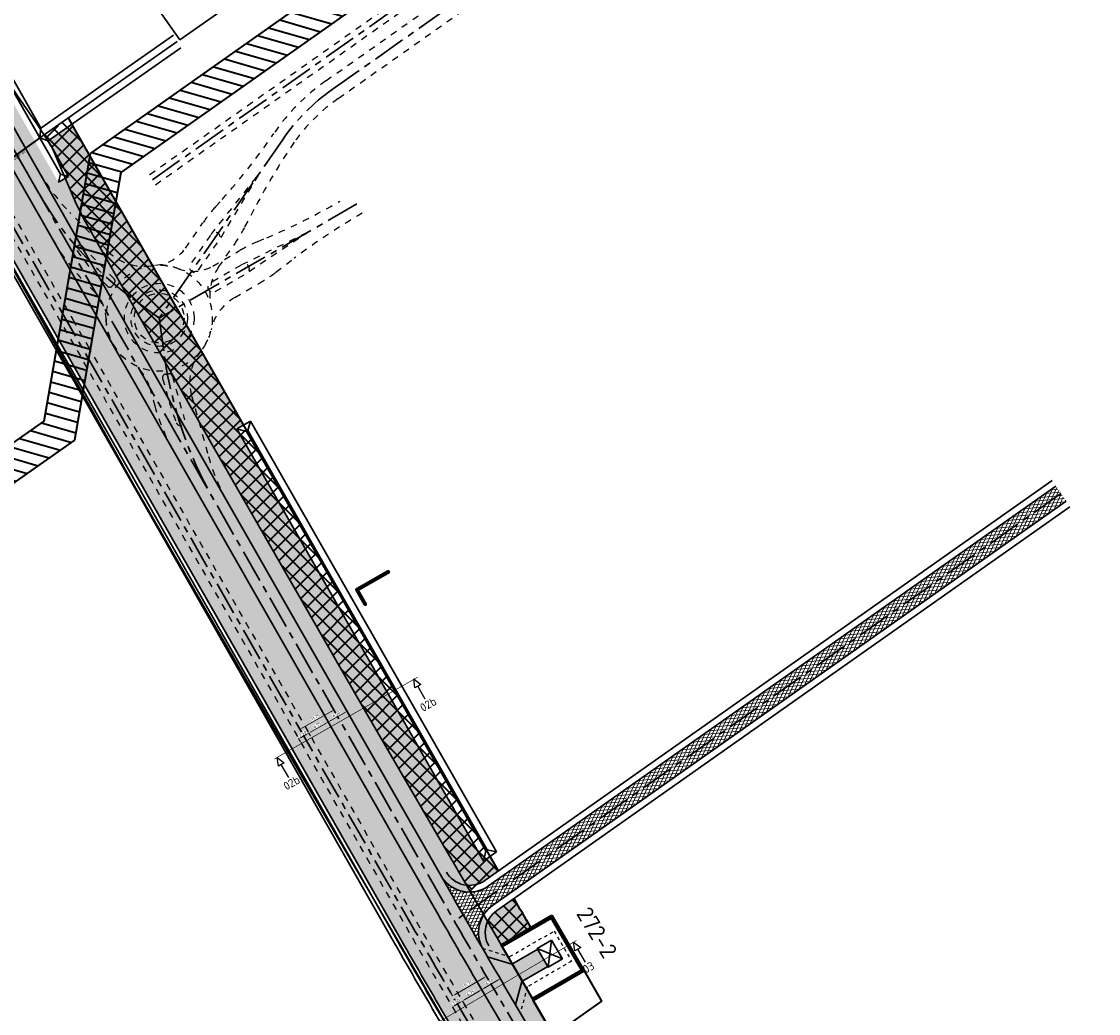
# Model space of a CAD drawing. Header units: metres. Extents: x 149090 to 161988, y 479090 to 487021.
# Tile 28 of 72: x 149491 to 149816, y 486057 to 486356. Entities that reach past the tile are written whole.
import ezdxf
from ezdxf.enums import TextEntityAlignment as Align

# ---------------------------------------------------------------- set-up
doc = ezdxf.new("R2010")
doc.units = ezdxf.units.M
doc.linetypes.add('AM-AS', pattern=[16, 10, -2, 2, -2])
doc.linetypes.add('XX-HIDDEN', pattern=[4, 2, -2])
doc.layers.get('0').update_dxf_attribs({"lineweight": 25})
doc.layers.get('Defpoints').update_dxf_attribs({"color": 211, "lineweight": 25})
for name, color, linetype, lineweight, true_color in [('B-WE-KG-GRENS_PERCEEL-GV', 1, 'Continuous', 30, 0xff0000), ('IRP-V-verharding-rijbaan', 7, 'Continuous', 0, 0xffb061), ('N-WE-GR-STADSLANDBOUW-A', 7, 'Continuous', 35, 0xffff9e), ('N-WE-KG-GRENS_POLDERWEG-G', 7, 'KG-PERCEEL', 35, 0x0000e6), ('N-WE-KL-STROOK-PRIMAIRE TRACE-G', 1, 'Continuous', 35, 0xff0000), ('N-WE-KW-KUNSTWERK_DUIKER-S', 5, 'Continuous', 35, 0x0000ff), ('N-WE-RI-VWA_RIOOLPUT-S', 20, 'Continuous', 25, 0xff3f00)]:
    doc.layers.add(name, color=color, linetype=linetype, lineweight=lineweight, true_color=true_color)
doc.layers.add('L2-NIEUWE_HOOFD_INFRA_POLDERWEGEN_2023', color=7, linetype='Continuous', lineweight=0, true_color=0xff7f7f, transparency=0.5)
for name, color, linetype, lineweight in [('N-WE-AM-AS_FIETSPAD-G', 3, 'AM-AS', 30), ('N-WE-AM-AS_WEG-G', 10, 'AM-AS', 30), ('N-WE-GR-HAAG_03-G', 90, 'GR-HAAG3', 35), ('N-WE-KG-GRENS_PERCEEL-G', 150, 'KG-PERCEEL', 35), ('N-WE-VH-KANTVERHARDING-G', 7, 'Continuous', 30), ('N-WE-VH-MATERIAALGRENS-G', 7, 'XX-HIDDEN', 25), ('N-WE-VH-VERHARDING_ASFALT-A', 252, 'Continuous', 18), ('N-WE-VH-VERHARDING_TEGEL-A', 252, 'Continuous', 18), ('X-XX-AL-M', 7, 'Continuous', 18), ('X-XX-AL-VERWIJZING-S', 7, 'Continuous', 25)]:
    doc.layers.add(name, color=color, linetype=linetype, lineweight=lineweight)
doc.styles.add('NLCS-ISO', font='NLCS-ISO.ttf')
doc.styles.add('NLCS-ISO-M1000-T50', font='NLCS-ISO.ttf')
doc.styles.add('NLCS-ISO-M2000-T25', font='NLCS-ISO.ttf')
doc.styles.add('NLCS-ISO-M500-T18', font='NLCS-ISO.ttf')
doc.styles.get("Standard").update_dxf_attribs({"font": 'NLCS-ISO.ttf'})
doc.linetypes.add('GR-HAAG3', pattern='A,6,[178,NLCS.shx,S=0.1815,R=0,X=0,Y=0],-2', length=8)
doc.linetypes.add('KG-PERCEEL', pattern='A,5.5,-2,["P",Standard,S=1.8,R=0,X=-0.5,Y=-0.9],-2,5.5,-2,[5,NLCS.shx,S=0.75,R=0,X=0,Y=0],-2', length=19)
doc.dimstyles.new('NLCS-M500-T18-PIJL-X_L2_H1', dxfattribs={"dimscale": 0.5, "dimtxt": 1.8, "dimasz": 1.8, "dimexe": 2, "dimexo": 2, "dimgap": 0.7, "dimtad": 1, "dimzin": 0, "dimdsep": 46, "dimtxsty": 'NLCS-ISO-M500-T18', "dimcen": 0, "dimdle": 2, "dimclrd": 256, "dimclre": 256, "dimclrt": 256, "dimadec": 1, "dimazin": 0, "dimtfac": 1, "dimtofl": 0, "dimtmove": 1, "dimatfit": 0, "dimfxl": 2, "dimfxlon": 1, "dimtfill": 1, "dimtfillclr": 254, "dimtolj": 1, "dimtzin": 0, "dimlwd": 18, "dimlwe": 18, "dimarcsym": 0})

# ---------------------------------------------------------------- blocks, each defined once
blk = doc.blocks.new('*U396')
at = {"layer": 'N-WE-KW-KUNSTWERK_DUIKER-S', "color": 0}
for points in [[(-0.85, 0.78), (0, 0), (-0.85, -0.77)], [(0, 0), (69.75, 0)], [(70.6, 0.78), (69.75, 0), (70.6, -0.77)]]:
    blk.add_lwpolyline(points, dxfattribs=at)
at = {"color": 0, "style": 'NLCS-ISO-M2000-T25'}
blk.add_attdef('DUIKERNR', text='', height=7, dxfattribs=at).set_placement((0.85, 0), align=Align.BOTTOM_CENTER)
blk = doc.blocks.new('SAL-VERWIJZING_DOORSNEDE_BOVEN-SO')
for p, q in [((-2, 9), (0, 14)), ((0, 14), (2, 9)), ((2, 9), (-2, 9)), ((0, 0), (0, 9))]:
    blk.add_line(p, q)
at = {"lineweight": 50, "style": 'NLCS-ISO'}
blk.add_attdef('...', text='', height=5, dxfattribs=at).set_placement((-0.05, -1.19), align=Align.TOP_CENTER)
blk = doc.blocks.new('*D286')
at = {"layer": 'Defpoints', "color": 0, "transparency": 16777216}
for p in [(149589.99, 486146.75), (149584.35, 486143.53)]:
    blk.add_point(p, dxfattribs=at)
at = {"layer": 'X-XX-AL-M', "linetype": 'Continuous', "lineweight": 18, "transparency": 16777216}
for p, q in [((149588.4, 486147.73), (149584.32, 486145.4)), ((149589.5, 486147.62), (149588.69, 486149.04)), ((149583.85, 486144.4), (149583.04, 486145.82))]:
    blk.add_line(p, q, dxfattribs=at)
at = {"layer": 'X-XX-AL-M', "transparency": 16777216}
for points in [[(149588.33, 486147.86), (149588.48, 486147.6), (149589.18, 486148.17)], [(149584.24, 486145.53), (149584.39, 486145.27), (149583.54, 486144.95)]]:
    blk.add_solid(points, dxfattribs=at)
at = {"layer": 'X-XX-AL-M', "transparency": 16777216, "insert": (149585.96, 486147.26), "char_height": 0.9, "attachment_point": 5, "rotation": 29.714, "style": 'NLCS-ISO-M500-T18', "bg_fill": 3, "box_fill_scale": 1.1, "bg_fill_color": 256, "bg_fill_true_color": 13158600, "bg_fill_transparency": 0}
blk.add_mtext('\\A1;6.50', dxfattribs=at)
at = {"layer": 'Defpoints', "color": 0, "transparency": 16777216}
blk.add_point((149583.54, 486144.95), dxfattribs=at)
blk = doc.blocks.new('*D287')
at = {"layer": 'Defpoints', "color": 0, "transparency": 16777216}
for p in [(149587.17, 486145.14), (149575.01, 486142.74), (149576.96, 486139.32)]:
    blk.add_point(p, dxfattribs=at)
at = {"layer": 'X-XX-AL-M', "linetype": 'Continuous', "lineweight": 18, "transparency": 16777216}
for p, q in [((149584.43, 486148.12), (149575.79, 486143.19)), ((149585.71, 486147.7), (149584.72, 486149.44)), ((149575.5, 486141.88), (149574.51, 486143.61))]:
    blk.add_line(p, q, dxfattribs=at)
at = {"layer": 'X-XX-AL-M', "transparency": 16777216}
for points in [[(149584.36, 486148.25), (149584.51, 486147.99), (149585.21, 486148.57)], [(149575.72, 486143.32), (149575.87, 486143.06), (149575.01, 486142.74)]]:
    blk.add_solid(points, dxfattribs=at)
at = {"layer": 'X-XX-AL-M', "transparency": 16777216, "insert": (149579.72, 486146.35), "char_height": 0.9, "attachment_point": 5, "rotation": 29.7125, "style": 'NLCS-ISO-M500-T18', "bg_fill": 3, "box_fill_scale": 1.1, "bg_fill_color": 256, "bg_fill_true_color": 13158600, "bg_fill_transparency": 0}
blk.add_mtext('\\A1;11.75', dxfattribs=at)
blk = doc.blocks.new('*D288')
at = {"layer": 'Defpoints', "color": 0, "transparency": 16777216}
for p in [(149577.12, 486142.58), (149584.35, 486143.53)]:
    blk.add_point(p, dxfattribs=at)
at = {"layer": 'X-XX-AL-M', "linetype": 'Continuous', "lineweight": 18, "transparency": 16777216}
for p, q in [((149582.76, 486144.5), (149578.46, 486142.05)), ((149583.85, 486144.4), (149583.04, 486145.82)), ((149577.61, 486141.71), (149578.17, 486140.74))]:
    blk.add_line(p, q, dxfattribs=at)
at = {"layer": 'X-XX-AL-M', "transparency": 16777216}
for points in [[(149582.68, 486144.63), (149582.83, 486144.37), (149583.54, 486144.95)], [(149578.38, 486142.18), (149578.53, 486141.92), (149577.67, 486141.6)]]:
    blk.add_solid(points, dxfattribs=at)
at = {"layer": 'X-XX-AL-M', "transparency": 16777216, "insert": (149580.21, 486143.97), "char_height": 0.9, "attachment_point": 5, "rotation": 29.714, "style": 'NLCS-ISO-M500-T18', "bg_fill": 3, "box_fill_scale": 1.1, "bg_fill_color": 256, "bg_fill_true_color": 13158600, "bg_fill_transparency": 0}
blk.add_mtext('\\A1;6.75', dxfattribs=at)
at = {"layer": 'Defpoints', "color": 0, "transparency": 16777216}
blk.add_point((149577.67, 486141.6), dxfattribs=at)
blk = doc.blocks.new('*D289')
at = {"layer": 'X-XX-AL-M', "linetype": 'Continuous', "lineweight": 18, "transparency": 16777216}
for p, q in [((149576.89, 486141.16), (149575.42, 486140.32)), ((149577.61, 486141.71), (149578.17, 486140.74)), ((149574.57, 486139.98), (149575.13, 486139))]:
    blk.add_line(p, q, dxfattribs=at)
at = {"layer": 'X-XX-AL-M', "transparency": 16777216}
for points in [[(149576.82, 486141.29), (149576.97, 486141.03), (149577.67, 486141.6)], [(149575.34, 486140.45), (149575.49, 486140.19), (149574.63, 486139.87)]]:
    blk.add_solid(points, dxfattribs=at)
at = {"layer": 'X-XX-AL-M', "transparency": 16777216, "insert": (149575.76, 486141.43), "char_height": 0.9, "attachment_point": 5, "rotation": 29.714, "style": 'NLCS-ISO-M500-T18', "bg_fill": 3, "box_fill_scale": 1.1, "bg_fill_color": 256, "bg_fill_true_color": 13158600, "bg_fill_transparency": 0}
blk.add_mtext('\\A1;3.50', dxfattribs=at)
at = {"layer": 'Defpoints', "color": 0, "transparency": 16777216}
for p in [(149577.12, 486142.58), (149574.08, 486140.85), (149574.63, 486139.87)]:
    blk.add_point(p, dxfattribs=at)
blk = doc.blocks.new('*D290')
at = {"layer": 'Defpoints', "color": 0, "transparency": 16777216}
for p in [(149636.27, 486066.03), (149630.67, 486062.73)]:
    blk.add_point(p, dxfattribs=at)
at = {"layer": 'X-XX-AL-M', "linetype": 'Continuous', "lineweight": 18, "transparency": 16777216}
for p, q in [((149634.59, 486067.11), (149630.54, 486064.72)), ((149635.76, 486066.89), (149634.86, 486068.42)), ((149630.16, 486063.59), (149629.26, 486065.13))]:
    blk.add_line(p, q, dxfattribs=at)
at = {"layer": 'X-XX-AL-M', "transparency": 16777216}
for points in [[(149634.51, 486067.23), (149634.67, 486066.98), (149635.37, 486067.56)], [(149630.46, 486064.85), (149630.62, 486064.59), (149629.76, 486064.26)]]:
    blk.add_solid(points, dxfattribs=at)
at = {"layer": 'X-XX-AL-M', "transparency": 16777216, "insert": (149632.16, 486066.6), "char_height": 0.9, "attachment_point": 5, "rotation": 30.4832, "style": 'NLCS-ISO-M500-T18', "bg_fill": 3, "box_fill_scale": 1.1, "bg_fill_color": 256, "bg_fill_true_color": 13158600, "bg_fill_transparency": 0}
blk.add_mtext('\\A1;6.50', dxfattribs=at)
at = {"layer": 'Defpoints', "color": 0, "transparency": 16777216}
blk.add_point((149629.76, 486064.26), dxfattribs=at)
blk = doc.blocks.new('*D291')
at = {"layer": 'Defpoints', "color": 0, "transparency": 16777216}
blk.add_point((149630.67, 486062.73), dxfattribs=at)
at = {"layer": 'X-XX-AL-M', "linetype": 'Continuous', "lineweight": 18, "transparency": 16777216}
for p, q in [((149628.99, 486063.81), (149624.72, 486061.3)), ((149630.16, 486063.59), (149629.26, 486065.13)), ((149623.95, 486060.84), (149624.45, 486059.98))]:
    blk.add_line(p, q, dxfattribs=at)
at = {"layer": 'X-XX-AL-M', "transparency": 16777216}
for points in [[(149628.91, 486063.94), (149629.06, 486063.68), (149629.76, 486064.26)], [(149624.65, 486061.43), (149624.8, 486061.17), (149623.95, 486060.84)]]:
    blk.add_solid(points, dxfattribs=at)
at = {"layer": 'X-XX-AL-M', "transparency": 16777216, "insert": (149626.45, 486063.24), "char_height": 0.9, "attachment_point": 5, "rotation": 30.4832, "style": 'NLCS-ISO-M500-T18', "bg_fill": 3, "box_fill_scale": 1.1, "bg_fill_color": 256, "bg_fill_true_color": 13158600, "bg_fill_transparency": 0}
blk.add_mtext('\\A1;6.75', dxfattribs=at)
at = {"layer": 'Defpoints', "color": 0, "transparency": 16777216}
for p in [(149623.94, 486060.85), (149623.95, 486060.84)]:
    blk.add_point(p, dxfattribs=at)
blk = doc.blocks.new('*D292')
at = {"layer": 'X-XX-AL-M', "linetype": 'Continuous', "lineweight": 18, "transparency": 16777216}
for p, q in [((149623.17, 486060.38), (149621.71, 486059.52)), ((149623.95, 486060.84), (149624.45, 486059.98)), ((149620.93, 486059.06), (149621.44, 486058.2))]:
    blk.add_line(p, q, dxfattribs=at)
at = {"layer": 'X-XX-AL-M', "transparency": 16777216}
for points in [[(149623.1, 486060.51), (149623.25, 486060.25), (149623.95, 486060.84)], [(149621.63, 486059.65), (149621.78, 486059.39), (149620.93, 486059.06)]]:
    blk.add_solid(points, dxfattribs=at)
at = {"layer": 'X-XX-AL-M', "transparency": 16777216, "insert": (149622.03, 486060.64), "char_height": 0.9, "attachment_point": 5, "rotation": 30.4832, "style": 'NLCS-ISO-M500-T18', "bg_fill": 3, "box_fill_scale": 1.1, "bg_fill_color": 256, "bg_fill_true_color": 13158600, "bg_fill_transparency": 0}
blk.add_mtext('\\A1;3.50', dxfattribs=at)
at = {"layer": 'Defpoints', "color": 0, "transparency": 16777216}
for p in [(149623.94, 486060.85), (149620.93, 486059.07), (149620.93, 486059.06)]:
    blk.add_point(p, dxfattribs=at)
blk = doc.blocks.new('*D309')
at = {"layer": 'Defpoints', "color": 0, "transparency": 16777216}
for p in [(149631.14, 486068.33), (149631.3, 486068.05), (149621.18, 486062.1)]:
    blk.add_point(p, dxfattribs=at)
at = {"layer": 'X-XX-AL-M', "linetype": 'Continuous', "lineweight": 18, "transparency": 16777216}
for p, q in [((149621.8, 486062.83), (149630.37, 486067.87)), ((149631.14, 486068.33), (149630.63, 486069.19)), ((149621.02, 486062.37), (149620.51, 486063.23))]:
    blk.add_line(p, q, dxfattribs=at)
at = {"layer": 'X-XX-AL-M', "transparency": 16777216}
for points in [[(149630.29, 486068), (149630.44, 486067.74), (149631.14, 486068.33)], [(149621.72, 486062.96), (149621.87, 486062.7), (149621.02, 486062.37)]]:
    blk.add_solid(points, dxfattribs=at)
at = {"layer": 'X-XX-AL-M', "transparency": 16777216, "insert": (149625.68, 486066.04), "char_height": 0.9, "attachment_point": 5, "rotation": 30.484, "style": 'NLCS-ISO-M500-T18', "bg_fill": 3, "box_fill_scale": 1.1, "bg_fill_color": 256, "bg_fill_true_color": 13158600, "bg_fill_transparency": 0}
blk.add_mtext('\\A1;11.75', dxfattribs=at)

msp = doc.modelspace()

# ---------------------------------------------------------------- hatches: boundary and pattern name
at = {"layer": 'IRP-V-verharding-rijbaan', "transparency": 33554610}
h = msp.add_hatch(color=256, dxfattribs=at)
h.dxf.hatch_style = 1
h.paths.add_polyline_path([(149649.659, 486071.276), (149646.652, 486076.468), (149638.999, 486072.036), (149642.015, 486066.849)])
h = msp.add_hatch(color=256, dxfattribs=at)
h.dxf.hatch_style = 1
h.paths.add_polyline_path([(149641.871, 486066.765), (149642.001, 486066.841), (149638.986, 486072.028), (149638.864, 486071.958), (149631.498, 486074.176, 0.0013114), (149636.792, 486065.138), (149640.001, 486059.693)])
at = {"layer": 'N-WE-GR-STADSLANDBOUW-A', "transparency": 33554559}
h = msp.add_hatch(color=256, dxfattribs=at)
h.dxf.hatch_style = 1
edge = h.paths.add_edge_path()
edge.add_arc((149467.055, 486370.246), 4, 209.71246, 292.5317)
edge.add_line((149468.588, 486366.551), (149447.891, 486402.817))
edge.add_arc((151179.076, 487390.767), 1993.25, 208.926029, 209.712459, ccw=False)
edge.add_line((149434.495, 486426.672), (149419.725, 486453.398))
edge.add_line((149419.725, 486453.398), (149421.257, 486454.244))
edge.add_line((149421.257, 486454.244), (149419.458, 486457.5))
edge.add_arc((149422.993, 486452.652), 6, 126.10679, 208.92603)
edge.add_line((149417.742, 486449.75), (149431.431, 486424.979))
edge.add_arc((151179.076, 487390.767), 1996.75, 208.926029, 209.712459)
edge.add_line((149444.852, 486401.083), (149463.581, 486368.263))
edge = h.paths.add_edge_path()
edge.add_arc((149473.498, 486358.955), 4, 126.89321, 209.71246)
edge.add_line((149470.024, 486356.972), (149574.076, 486174.643))
edge.add_line((149574.076, 486174.643), (149618.244, 486097.252))
edge.add_line((149618.244, 486097.252), (149618.369, 486097.324))
edge.add_arc((149626.081, 486103.69), 10, 219.54346, 271.91656)
edge.add_line((149626.415, 486093.696), (149593.79, 486149.815))
edge.add_line((149593.79, 486149.815), (149548.495, 486228.725))
edge.add_line((149548.495, 486228.725), (149510.08, 486296.2))
edge.add_line((149510.08, 486296.2), (149504.278, 486308.836))
edge.add_line((149504.278, 486308.836), (149502.201, 486307.651))
edge.add_line((149502.201, 486307.651), (149471.097, 486362.154))
h = msp.add_hatch(color=256, dxfattribs=at)
h.dxf.hatch_style = 1
edge = h.paths.add_edge_path()
edge.add_line((149625.377, 486058.411), (149657.005, 486004.744))
edge.add_line((149657.005, 486004.744), (149657.634, 486005.112))
edge.add_arc((149654.606, 486010.292), 6, 300.30785, 390.51278)
edge.add_line((149659.775, 486013.338), (149631.192, 486061.838))
edge.add_arc((151357.024, 487078.949), 2003.25, 209.712459, 210.512781, ccw=False)
edge.add_line((149617.154, 486086.043), (149614.01, 486091.551))
edge.add_line((149614.01, 486091.551), (149568.439, 486171.392))
edge.add_line((149568.439, 486171.392), (149565.716, 486176.157))
edge.add_line((149565.716, 486176.157), (149565.216, 486177.054))
edge.add_line((149565.216, 486177.054), (149488.489, 486311.503))
edge.add_line((149488.489, 486311.503), (149465.214, 486352.287))
edge.add_arc((149460.003, 486349.313), 6, 29.71246, 119.30344)
edge.add_line((149457.067, 486354.545), (149456.375, 486354.157))
edge.add_line((149456.375, 486354.157), (149481.474, 486310.177))
edge.add_line((149481.474, 486310.177), (149511.016, 486258.41))
edge.add_line((149511.016, 486258.41), (149611.291, 486082.698))
edge.add_line((149611.291, 486082.698), (149625.377, 486058.411))
h = msp.add_hatch(color=256, dxfattribs=at)
h.dxf.hatch_style = 1
edge = h.paths.add_edge_path()
edge.add_arc((149452.57, 486349.728), 2, 29.71246, 119.30344)
edge.add_line((149451.591, 486351.472), (149449.626, 486350.369))
edge.add_line((149449.626, 486350.369), (149449.535, 486350.305))
edge.add_line((149449.535, 486350.305), (149451.12, 486347.529))
edge.add_line((149451.12, 486347.529), (149452.075, 486348.074))
edge.add_line((149452.075, 486348.074), (149533.188, 486205.94))
edge.add_line((149533.188, 486205.94), (149536.011, 486207.55))
edge.add_line((149536.011, 486207.55), (149454.307, 486350.719))
h = msp.add_hatch(color=256, dxfattribs=at)
h.dxf.hatch_style = 1
h.paths.add_polyline_path([(149630.691, 486097.152), (149634.785, 486100.039), (149632.295, 486104.402), (149630.358, 486103.035), (149582.491, 486186.912), (149556.009, 486233.316), (149558.059, 486234.485), (149507.813, 486322.532), (149506.318, 486325.151), (149499.121, 486320.11), (149500.105, 486318.384), (149500.46, 486317.83), (149500.571, 486317.568), (149505.241, 486309.386), (149504.278, 486308.836), (149505.825, 486305.19), (149507.695, 486300.98), (149510.08, 486296.2), (149548.495, 486228.725), (149593.79, 486149.815), (149625.222, 486095.737, 0.1824121)])
h = msp.add_hatch(color=256, dxfattribs=at)
h.dxf.hatch_style = 1
h.paths.add_polyline_path([(149536.011, 486207.55), (149533.188, 486205.94), (149576.449, 486130.133), (149579.272, 486131.744)])
h = msp.add_hatch(color=256, dxfattribs=at)
h.dxf.hatch_style = 1
edge = h.paths.add_edge_path()
edge.add_line((149652.964, 486004.707), (149622.362, 486056.634))
edge.add_line((149622.362, 486056.634), (149608.251, 486080.963))
edge.add_line((149608.251, 486080.963), (149579.272, 486131.744))
edge.add_line((149579.272, 486131.744), (149576.449, 486130.133))
edge.add_line((149576.449, 486130.133), (149605.429, 486079.352))
edge.add_line((149605.429, 486079.352), (149619.562, 486054.984))
edge.add_line((149619.562, 486054.984), (149649.553, 486004.095))
edge.add_line((149649.553, 486004.095), (149648.605, 486003.536))
edge.add_line((149648.605, 486003.536), (149650.228, 486000.783))
edge.add_line((149650.228, 486000.783), (149652.251, 486001.965))
edge.add_arc((149651.241, 486003.692), 2, 300.30785, 390.51278)
h = msp.add_hatch(color=256, dxfattribs=at)
h.dxf.hatch_style = 1
h.paths.add_polyline_path([(149644.579, 486083.01, -0.0012749), (149639.523, 486091.756), (149634.212, 486088.011, 0.131605), (149631.561, 486084.831), (149635.632, 486077.828)])
h = msp.add_hatch(color=256, dxfattribs=at)
h.dxf.hatch_style = 1
h.paths.add_polyline_path([(149638.864, 486071.958), (149638.986, 486072.028), (149635.618, 486077.82), (149630.385, 486086.841, 0.2801506), (149630.174, 486076.452, 0.0003297), (149631.498, 486074.176)])
h = msp.add_hatch(color=256, dxfattribs=at)
h.dxf.hatch_style = 1
edge = h.paths.add_edge_path()
edge.add_arc((149754.792, 485877.012), 6, 210.70981, 300.74168)
edge.add_line((149757.859, 485871.855), (149758.433, 485872.196))
edge.add_line((149758.433, 485872.196), (149757.235, 485874.43))
edge.add_line((149757.235, 485874.43), (149755.767, 485876.683))
edge.add_line((149755.767, 485876.683), (149753.159, 485874.866))
edge.add_line((149753.159, 485874.866), (149750.755, 485878.914))
edge.add_line((149750.755, 485878.914), (149753.202, 485880.62))
edge.add_line((149753.202, 485880.62), (149740.66, 485898.72))
edge.add_line((149740.66, 485898.72), (149695.49, 485975.18))
edge.add_line((149695.49, 485975.18), (149652.476, 486048.886))
edge.add_line((149652.476, 486048.886), (149642.015, 486066.849))
edge.add_line((149642.015, 486066.849), (149641.871, 486066.765))
edge.add_line((149641.871, 486066.765), (149640.001, 486059.693))
edge.add_line((149640.001, 486059.693), (149707.657, 485944.894))
edge.add_arc((170359.702, 498116.084), 23971.75, 210.512781, 210.709811)
edge = h.paths.add_edge_path()
edge.add_arc((149768.083, 485854.665), 6, 120.74168, 210.77197)
edge.add_arc((170359.702, 498116.084), 23971.75, 210.7719701, 211.825793)
edge.add_line((149991.975, 485474.861), (150006.556, 485451.336))
edge.add_line((150006.556, 485451.336), (150016.734, 485434.112))
edge.add_line((150016.734, 485434.112), (150020.127, 485436.23))
edge.add_line((150020.127, 485436.23), (150016.757, 485441.637))
edge.add_line((150016.757, 485441.637), (150019.73, 485443.734))
edge.add_line((150019.73, 485443.734), (150018.57, 485445.5))
edge.add_line((150018.57, 485445.5), (150010, 485456.737))
edge.add_line((150010, 485456.737), (150006.855, 485460.86))
edge.add_line((150006.855, 485460.86), (149969.882, 485520.563))
edge.add_line((149969.882, 485520.563), (149951.396, 485550.414))
edge.add_arc((150828.495, 486114.232), 1042.686, 210.804315, 212.733805, ccw=False)
edge.add_line((149932.91, 485580.265), (149838.515, 485735.74))
edge.add_line((149838.515, 485735.74), (149794.757, 485808.569))
edge.add_arc((149836.405, 485838.387), 51.222, 213.67101, 215.6005, ccw=False)
edge.add_arc((149766.42, 485854.173), 51.968, 299.83432, 301.76381, ccw=False)
edge.add_arc((150295.366, 486119.661), 591.232, 209.758408, 211.687898, ccw=False)
edge.add_arc((150285.194, 486136.776), 591.232, 209.758408, 211.687898, ccw=False)
edge.add_line((149771.93, 485843.322), (149773.435, 485844.219))
edge.add_line((149773.435, 485844.219), (149765.055, 485859.846))
edge.add_line((149765.055, 485859.846), (149765.016, 485859.822))
at = {"layer": 'N-WE-KG-GRENS_POLDERWEG-G', "true_color": 0xf27172, "transparency": 33554559}
h = msp.add_hatch(dxfattribs=at)
h.set_pattern_fill('ANSI37', color=11)
h.paths.add_polyline_path([(149644.579, 486083.01, -0.0012749), (149639.523, 486091.756), (149634.212, 486088.011, 0.131605), (149631.561, 486084.831), (149635.632, 486077.828)])
at = {"layer": 'N-WE-VH-VERHARDING_ASFALT-A', "transparency": 33554585}
h = msp.add_hatch(color=256, dxfattribs=at)
h.dxf.hatch_style = 1
edge = h.paths.add_edge_path()
edge.add_line((149621.226, 486092.026), (149615.573, 486088.812))
edge.add_line((149615.573, 486088.812), (149617.154, 486086.043))
edge.add_arc((151357.024, 487078.949), 2003.25, 209.712459, 210.512781)
edge.add_line((149631.192, 486061.838), (149658.151, 486016.095))
edge.add_line((149658.151, 486016.095), (149663.75, 486019.395))
edge.add_line((149663.75, 486019.395), (149636.792, 486065.138))
edge.add_arc((151357.024, 487078.949), 1996.75, 209.712459, 210.512781, ccw=False)
edge.add_line((149622.799, 486089.265), (149621.226, 486092.026))
h.paths.add_polyline_path([(149568.447, 486171.392), (149574.092, 486174.614), (149494.134, 486314.725), (149472.446, 486352.729), (149466.8, 486349.508), (149488.489, 486311.503)])
at = {"layer": 'N-WE-VH-VERHARDING_ASFALT-A'}
h = msp.add_hatch(dxfattribs=at)
h.set_pattern_fill('AVH-ASFALT', color=256, angle=125.19033, pattern_type=2)
h.set_pattern_definition([(185.1903296, (-129.4751, -50.3044), (0.090464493, -0.9958996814), []), (245.1903296, (-129.4751, -50.3044), (0.9077066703, -0.4196052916), [])])
edge = h.paths.add_edge_path()
edge.add_line((149802.795, 486216.068), (149631.844, 486095.518))
edge.add_arc((149626.084, 486103.719), 10.021, 219.90197, 305.07832, ccw=False)
edge.add_line((149618.397, 486097.291), (149621.156, 486092.15))
edge.add_line((149621.156, 486092.15), (149630.174, 486076.452))
edge.add_arc((149638.822, 486081.473), 10, 125.19033, 210.13667, ccw=False)
edge.add_line((149633.059, 486089.645), (149805.855, 486211.495))
edge.add_line((149805.855, 486211.495), (149802.795, 486216.068))
at = {"layer": 'N-WE-VH-VERHARDING_ASFALT-A', "transparency": 33554585}
h = msp.add_hatch(color=256, dxfattribs=at)
h.dxf.hatch_style = 1
h.paths.add_polyline_path([(149621.226, 486092.026), (149574.092, 486174.614), (149568.447, 486171.392), (149615.576, 486088.813)])
at = {"layer": 'N-WE-VH-VERHARDING_TEGEL-A'}
h = msp.add_hatch(dxfattribs=at)
h.set_pattern_fill('AVH-TEGEL_150X300_HALFST', color=256, scale=2.5, angle=88.8522, pattern_type=2)
h.set_pattern_definition([(28.88648, (149501.59588, 486295.09254), (-0.18115345, 0.32834194), []), (118.88648, (149501.5959, 486295.09254), (-0.6566839, -0.3623069), [0.375, -0.375]), (118.88648, (149501.9242, 486295.2737), (-0.6566839, -0.3623069), [-0.375, 0.375])])
edge = h.paths.add_edge_path()
edge.add_line((149481.474, 486310.177), (149456.375, 486354.157))
edge.add_line((149456.375, 486354.157), (149451.591, 486351.472))
edge.add_arc((149452.57, 486349.728), 2, 29.71246, 119.30344, ccw=False)
edge.add_line((149454.307, 486350.719), (149478.617, 486308.122))
edge.add_line((149478.617, 486308.122), (149608.251, 486080.963))
edge.add_line((149608.251, 486080.963), (149622.362, 486056.634))
edge.add_line((149622.362, 486056.634), (149652.964, 486004.707))
edge.add_arc((149651.241, 486003.692), 2, -59.69215, 30.51278, ccw=False)
edge.add_line((149652.251, 486001.965), (149657.005, 486004.745))
edge.add_line((149657.005, 486004.745), (149625.377, 486058.411))
edge.add_line((149625.377, 486058.411), (149611.291, 486082.698))
edge.add_line((149611.291, 486082.698), (149511.036, 486258.375))
edge.add_line((149511.036, 486258.375), (149506.52, 486266.289))
edge.add_line((149506.52, 486266.289), (149481.474, 486310.177))

# ---------------------------------------------------------------- linework, layer by layer
at = {"layer": 'B-WE-KG-GRENS_PERCEEL-GV', "flags": 128}
for points in [[(149476.065, 486575.457), (149388.351, 486513.603), (149392.415, 486506.265), (149442.68, 486416.04), (149468.199, 486370.684), (149506.35, 486396.655), (149538.848, 486350.531)], [(149794.757, 485808.569), (149770.365, 485849.165), (149763.92, 485861.45), (149757.235, 485874.43), (149754.749, 485878.246), (149751.97, 485882.51), (149740.66, 485898.72), (149695.49, 485975.18), (149651.453, 486050.612), (149626.228, 486094.006), (149593.79, 486149.815), (149548.495, 486228.725), (149510.08, 486296.2), (149507.695, 486300.98), (149505.825, 486305.19), (149500.46, 486317.83), (149497.978, 486321.71), (149495.705, 486325.26), (149487.485, 486337.17), (149480.27, 486349.23), (149468.199, 486370.684)]]:
    msp.add_lwpolyline(points, dxfattribs=at)
at = {"layer": 'B-WE-KG-GRENS_PERCEEL-GV'}
for points in [[(149421.892, 486399.072), (149448.157, 486352.698), (149461.54, 486329.07), (149474.918, 486305.45), (149473.213, 486304.247), (149480.205, 486291.905), (149484.145, 486287.64), (149487.375, 486283.48), (149490.09, 486278.725), (149525.14, 486216.025), (149571.37, 486135.875), (149603.461, 486080.774), (149628.35, 486038.04)], [(149538.848, 486350.531), (149582.976, 486381.649)]]:
    msp.add_lwpolyline(points, dxfattribs=at)
at = {"layer": 'L2-NIEUWE_HOOFD_INFRA_POLDERWEGEN_2023', "const_width": 20, "flags": 128}
msp.add_lwpolyline([(149491.311, 486313.114), (149491.311, 486313.114)], dxfattribs=at)
at = {"layer": 'N-WE-AM-AS_FIETSPAD-G', "flags": 128}
msp.add_lwpolyline([(149530.581, 486308.42), (150092.37, 486704.582)], dxfattribs=at)
msp.add_lwpolyline([(149454.849, 486353.301), (149609.771, 486081.83, 0.0034921), (149623.869, 486057.522), (149655.494, 486003.861)], format="xyb", dxfattribs=at)
at = {"layer": 'N-WE-AM-AS_WEG-G'}
for p, q in [((149569.92, 486320.657), (149532.593, 486266.679)), ((149592.169, 486301.122), (149532.593, 486266.679)), ((149532.593, 486266.679), (149524.143, 486272.904)), ((149532.593, 486266.679), (149534.207, 486255.165)), ((149804.325, 486213.781), (149621.553, 486084.896))]:
    msp.add_line(p, q, dxfattribs=at)
at = {"layer": 'N-WE-AM-AS_WEG-G', "flags": 128}
for points in [[(149584.692, 486335.565), (150097.557, 486697.227)], [(149491.311, 486313.114), (149496.595, 486303.855)]]:
    msp.add_lwpolyline(points, dxfattribs=at)
msp.add_lwpolyline([(149989.214, 485473.147, -0.0057292), (149704.857, 485943.244), (149633.992, 486063.488, -0.0034921), (149619.977, 486087.654), (149568.039, 486178.665), (149491.311, 486313.114), (149442.029, 486399.472, -0.0034315), (149428.587, 486423.407), (149383.982, 486504.121)], format="xyb", dxfattribs=at)
at = {"layer": 'N-WE-AM-AS_WEG-G'}
for centre, radius, start, end in [((149619.27, 486286.531), 60, 125.19066, 145.33574), ((149583.448, 486353.42), 100, 209.71246, 233.62628), ((149653.046, 486271.814), 120, 187.97517, 209.71246)]:
    msp.add_arc(centre, radius, start, end, dxfattribs=at)
at = {"layer": 'N-WE-KG-GRENS_PERCEEL-G', "flags": 128}
msp.add_lwpolyline([(149634.785, 486100.039), (149584.541, 486188.082), (149507.813, 486322.532), (149505.325, 486326.891)], dxfattribs=at)
msp.add_lwpolyline([(149644.579, 486083.01, -0.0012749), (149639.523, 486091.756, -0.0012749)], format="xyb", dxfattribs=at)
for points in [[(149650.909, 486086.676), (149660.632, 486069.888), (149645.368, 486061.048), (149635.618, 486077.82)], [(149651.386, 486050.565), (149645.328, 486061.025), (149660.632, 486069.888), (149665.896, 486060.797)]]:
    msp.add_lwpolyline(points, close=True, dxfattribs=at)
at = {"layer": 'N-WE-VH-KANTVERHARDING-G'}
for p, q in [((149444.852, 486401.083), (149494.134, 486314.725)), ((149536.891, 486351.996), (149496.908, 486323.988)), ((149538.022, 486350.074), (149496.575, 486321.04)), ((149539.153, 486348.152), (149499.121, 486320.11)), ((149502.201, 486307.651), (149505.241, 486309.386)), ((149556.009, 486233.316), (149560.109, 486235.655)), ((149646.652, 486076.468), (149638.864, 486071.958)), ((149654.111, 486073.565), (149646.527, 486076.684)), ((149650.854, 486079.19), (149649.784, 486071.059)), ((149649.659, 486071.276), (149641.871, 486066.765))]:
    msp.add_line(p, q, dxfattribs=at)
for points in [[(149475.076, 486362.243), (149496.908, 486323.988)], [(149474.424, 486359.856), (149498.694, 486317.327), (149502.853, 486310.038)], [(149499.121, 486320.11), (149500.214, 486318.195), (149505.241, 486309.386)], [(149505.241, 486309.386), (149502.853, 486310.038), (149502.201, 486307.651)]]:
    msp.add_lwpolyline(points, dxfattribs=at)
at = {"layer": 'N-WE-VH-KANTVERHARDING-G', "flags": 128}
for points in [[(149452.075, 486348.074), (149605.429, 486079.352, 0.0034921), (149619.562, 486054.984), (149649.553, 486004.095)], [(149475.777, 486304.321), (149604.473, 486078.807, 0.0034921), (149618.614, 486054.425), (149648.047, 486004.484)], [(149475.436, 486302.7), (149603.518, 486078.262, 0.0034921), (149617.666, 486053.867), (149647.658, 486002.978)], [(149621.156, 486092.15, 0.0039078), (149636.792, 486065.138), (149707.657, 485944.894)], [(149615.576, 486088.813, 0.00389), (149631.192, 486061.838), (149659.775, 486013.338)]]:
    msp.add_lwpolyline(points, format="xyb", dxfattribs=at)
for points in [[(149496.908, 486323.988), (149496.575, 486321.04), (149499.121, 486320.11)], [(149494.134, 486314.725), (149574.076, 486174.643)], [(149488.489, 486311.503), (149568.447, 486171.392)], [(149560.109, 486235.655), (149559.322, 486232.777), (149558.888, 486232.529), (149556.009, 486233.316)], [(149634.233, 486105.768), (149586.59, 486189.252), (149560.109, 486235.655)], [(149630.358, 486103.035), (149582.491, 486186.912), (149556.009, 486233.316)], [(149631.039, 486106.098), (149584.323, 486187.958), (149558.888, 486232.529)], [(149631.45, 486106.387), (149584.758, 486188.206), (149559.322, 486232.777)], [(149801.683, 486217.731), (149630.691, 486097.152)], [(149802.795, 486216.068), (149631.844, 486095.518)], [(149805.855, 486211.495), (149633.059, 486089.645)], [(149806.967, 486209.832), (149634.212, 486088.011)], [(149574.076, 486174.643), (149621.226, 486092.026)], [(149615.576, 486088.813), (149568.447, 486171.392)], [(149634.233, 486105.768), (149631.45, 486106.387), (149631.039, 486106.098), (149630.358, 486103.035)], [(149634.233, 486105.768), (149630.358, 486103.035)], [(149631.498, 486074.176), (149638.864, 486071.958)], [(149641.871, 486066.765), (149640.001, 486059.693)]]:
    msp.add_lwpolyline(points, dxfattribs=at)
msp.add_lwpolyline([(149650.854, 486079.19), (149654.111, 486073.565), (149649.784, 486071.059), (149646.527, 486076.684)], close=True, dxfattribs=at)
at = {"layer": 'N-WE-VH-KANTVERHARDING-G'}
for centre, radius, start, end in [((149626.081, 486103.69), 8, 209.71246, 305.19033), ((149626.081, 486103.69), 10, 219.54346, 305.19033), ((149638.822, 486081.473), 10, 125.19033, 210.13667), ((149638.822, 486081.473), 8, 125.19033, 210.13667)]:
    msp.add_arc(centre, radius, start, end, dxfattribs=at)
at = {"layer": 'N-WE-VH-MATERIAALGRENS-G'}
for p, q in [((149548.222, 486291.917), (149562.421, 486309.813)), ((149562.421, 486309.813), (149550.69, 486290.211)), ((149549.587, 486300.259), (149551.546, 486302.457)), ((149558.441, 486294.173), (149561.689, 486300.382)), ((149517.192, 486286.804), (149505.674, 486298.519)), ((149540.501, 486287.785), (149545.785, 486295.426)), ((149557.509, 486282.817), (149577.994, 486292.927)), ((149577.994, 486292.927), (149559.011, 486280.22)), ((149562.308, 486289.775), (149565.008, 486290.92)), ((149518.999, 486278.547), (149509.35, 486288.362)), ((149548.763, 486282.381), (149556.806, 486287.03)), ((149550.498, 486282.022), (149555.262, 486288.911)), ((149567.712, 486280.489), (149573.302, 486284.714)), ((149513.157, 486274.505), (149510.149, 486277.565)), ((149516.972, 486276.33), (149514.53, 486278.814)), ((149555.338, 486272.898), (149562.589, 486277.09)), ((149506.52, 486266.289), (149511.036, 486258.375)), ((149532.281, 486267.245), (149532.906, 486266.113)), ((149533.627, 486248.522), (149535.602, 486241.425)), ((149536.553, 486249.198), (149540.231, 486235.983)), ((149529.677, 486245.93), (149531.267, 486240.219)), ((149542.349, 486243.29), (149547.446, 486224.983))]:
    msp.add_line(p, q, dxfattribs=at)
at = {"layer": 'N-WE-VH-MATERIAALGRENS-G', "flags": 128}
for points in [[(149529.701, 486309.941), (150091.362, 486706.012)], [(149531.46, 486306.899), (150093.379, 486703.152)], [(149582.819, 486338.221), (150095.684, 486699.883)], [(149586.565, 486332.909), (150099.43, 486694.571)], [(149456.374, 486354.159), (149506.52, 486266.289)]]:
    msp.add_lwpolyline(points, dxfattribs=at)
for points in [[(149454.307, 486350.719), (149608.251, 486080.963, 0.0034921), (149622.362, 486056.634), (149652.964, 486004.707)], [(149582.819, 486338.221, 0.0889627), (149567.128, 486322.333, 0.0889627)], [(149586.565, 486332.909, 0.0832086), (149573.232, 486319.714, 0.0832086)], [(149511.036, 486258.375), (149611.291, 486082.698, 0.0034921), (149625.377, 486058.411), (149657.005, 486004.745)]]:
    msp.add_lwpolyline(points, format="xyb", dxfattribs=at)
for points in [[(149544.434, 486281.164), (149550.69, 486290.211, 1), (149548.222, 486291.917), (149541.966, 486282.87, 1)], [(149549.488, 486274.714), (149559.011, 486280.22, 1), (149557.509, 486282.817), (149547.987, 486277.311, 1)]]:
    msp.add_lwpolyline(points, format="xyb", close=True, dxfattribs=at)
at = {"layer": 'N-WE-VH-MATERIAALGRENS-G', "ltscale": 0.5}
for points in [[(149638.283, 486074.221), (149651.582, 486081.923), (149656.844, 486072.837), (149643.502, 486065.11)], [(149630.026, 486076.708), (149638.283, 486074.221)], [(149643.502, 486065.11), (149641.429, 486057.27)]]:
    msp.add_lwpolyline(points, dxfattribs=at)
at = {"layer": 'N-WE-VH-MATERIAALGRENS-G'}
for radius in [16, 10.5, 8.5, 7.5]:
    msp.add_circle((149532.593, 486266.679), radius, dxfattribs=at)
for centre, radius, start, end in [((149402.251, 486435.539), 200, 318.2859, 325.52587), ((149738.906, 486207.678), 200, 145.93175, 152.38558), ((149548.46, 486340.583), 60, 209.71246, 224.51269), ((149586.91, 486266.988), 50, 138.2859, 145.33574), ((149486.911, 486475.042), 200, 292.98445, 300.03429), ((149693.899, 486125.163), 200, 120.03429, 127.08413), ((149514.137, 486317.349), 50, 325.33574, 332.38558), ((149552.934, 486319.629), 60, 209.71246, 224.51269), ((149508.637, 486287.661), 1, 44.51269, 213.57019), ((149554.463, 486318.073), 56, 213.57019, 224.51269), ((149530.632, 486294.61), 12, 274.01793, 325.33574), ((149581.832, 486243.744), 50, 112.98445, 120.03429), ((149527.889, 486297.32), 15, 224.51269, 278.72947), ((149532.593, 486266.679), 16, 67.60822, 98.72947), ((149542.757, 486292.769), 12, 248.71648, 300.03429), ((149562.836, 486273.491), 15, 145.33574, 192.69343), ((149537.563, 486320.376), 50, 300.03429, 307.08413), ((149532.593, 486266.679), 17.15, 142.02743, 145.22499), ((149518.286, 486277.846), 1, 322.02743, 44.51269), ((149504.6, 486266.092), 12, 1.20088, 44.51269), ((149517.685, 486277.031), 1, 224.51269, 325.22499), ((149562.846, 486259.912), 15, 120.03429, 167.39198), ((149532.593, 486266.679), 16, 180.44919, 232.97482), ((149532.593, 486266.679), 16, 314.83064, 346.28372), ((149556.8, 486247.313), 15, 141.3391, 195.55589), ((149518.117, 486242.712), 12, 15.55589, 58.8677), ((149534.59, 486248.79), 1, 96.36938, 195.55589), ((149532.593, 486266.679), 17, 276.36938, 279.58096), ((149535.589, 486248.93), 1, 15.55589, 99.58096), ((149589.069, 486256.309), 60, 195.55589, 209.71246), ((149589.069, 486256.309), 55.5, 195.55589, 202.42749), ((149538.974, 486235.633), 1.305, 202.42749, 15.55589), ((149605.248, 486241.074), 60, 195.55589, 209.71246)]:
    msp.add_arc(centre, radius, start, end, dxfattribs=at)
at = {"layer": 'X-XX-AL-VERWIJZING-S', "linetype": 'AM-AS', "const_width": 0.2, "flags": 128}
for points in [[(149567.277, 486133.79), (149610.41, 486158.405)], [(149611.77, 486051.52), (149658.333, 486079.093)]]:
    msp.add_lwpolyline(points, dxfattribs=at)

# ---------------------------------------------------------------- block references
at = {"layer": 'N-WE-KW-KUNSTWERK_DUIKER-S', "color": 251, "true_color": 0x636466}
ref = msp.add_blockref('*U396', (149496.575, 486321.04), dxfattribs=dict(at, xscale=0.4000000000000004, yscale=0.4000000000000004, zscale=0.4000000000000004, rotation=215.7294759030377))
ref.add_attrib('DUIKERNR', 'bt-%%c800', dxfattribs={"layer": '0', "color": 1, "height": 0.9, "rotation": 215.72948, "style": 'NLCS-ISO-M2000-T25'}).set_placement((149489.778, 486316.151), align=Align.BOTTOM_CENTER)
at = {"layer": 'X-XX-AL-VERWIJZING-S'}
for p, xscale, yscale, zscale, rotation, values in [((149612.762, 486151.862), 0.4999999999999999, 0.4999999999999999, 0.4999999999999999, 29.71245914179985, {'...': '02b'}), ((149571.615, 486128.206), 0.4999999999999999, 0.4999999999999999, 0.4999999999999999, 29.71245914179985, {'...': '02b'}), ((149661.039, 486072.561), 0.5, 0.5, 0.5, 30.63326788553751, {'...': '03'})]:
    msp.add_blockref('SAL-VERWIJZING_DOORSNEDE_BOVEN-SO', p, dxfattribs=dict(at, xscale=xscale, yscale=yscale, zscale=zscale, rotation=rotation)).add_auto_attribs(values)

# ---------------------------------------------------------------- texts
at = {"layer": 'N-WE-RI-VWA_RIOOLPUT-S', "attachment_point": 1, "style": 'NLCS-ISO-M1000-T50'}
for s, insert, char_height, rotation in [('L', (149601.195, 486192.045), 12, 299.71246), ('272-2', (149662.395, 486089.77), 5, 301.29409)]:
    msp.add_mtext_dynamic_manual_height_columns(s, width=5.97573, gutter_width=25, heights=[0], dxfattribs=dict(at, insert=insert, char_height=char_height, rotation=rotation))

# ---------------------------------------------------------------- next in the draw order: dimensions: what is measured, and where the dimension line sits
at = {"layer": 'X-XX-AL-M'}
for p1, p2, distance, picture, middle in [((149589.993, 486146.753), (149584.347, 486143.532), -1.634, '*D286', (149585.964, 486147.256)), ((149636.268, 486066.027), (149630.667, 486062.73), -1.781, '*D290', (149632.159, 486066.602))]:
    dim = msp.add_aligned_dim(p1=p1, p2=p2, distance=distance, dimstyle='NLCS-M500-T18-PIJL-X_L2_H1', dxfattribs=at)
    dim.commit()
    dim.dimension.update_dxf_attribs({"geometry": picture, "text_midpoint": middle})

# ---------------------------------------------------------------- next in the draw order: linework, layer by layer
at = {"layer": 'N-WE-GR-HAAG_03-G', "color": 116, "true_color": 0x136734, "flags": 128}
msp.add_lwpolyline([(149645.268, 486061.221), (149660.358, 486069.961), (149650.837, 486086.403), (149635.719, 486077.647), (149635.918, 486077.306), (149650.691, 486085.856), (149659.812, 486070.106), (149645.067, 486061.568)], close=True, dxfattribs=at)

# ---------------------------------------------------------------- next in the draw order: dimensions: what is measured, and where the dimension line sits
at = {"layer": 'X-XX-AL-M'}
dim = msp.add_aligned_dim(p1=(149587.169, 486145.142), p2=(149576.964, 486139.318), distance=-3.944, dimstyle='NLCS-M500-T18-PIJL-X_L2_H1', dxfattribs=at)
dim.commit()
dim.dimension.update_dxf_attribs({"geometry": '*D287', "text_midpoint": (149579.715, 486146.351)})
dim = msp.add_linear_dim(base=(149623.947, 486060.84), p1=(149630.667, 486062.73), p2=(149623.944, 486060.847), angle=30.48317, dimstyle='NLCS-M500-T18-PIJL-X_L2_H1', dxfattribs=at)
dim.commit()
dim.dimension.update_dxf_attribs({"geometry": '*D291', "text_midpoint": (149626.45, 486063.242)})

# ---------------------------------------------------------------- next in the draw order: dimensions: what is measured, and where the dimension line sits
for base, p1, p2, angle, picture, middle in [((149577.674, 486141.605), (149584.347, 486143.532), (149577.117, 486142.582), 29.71399, '*D288', (149580.209, 486143.972)), ((149620.931, 486059.065), (149623.944, 486060.847), (149620.926, 486059.074), 30.48317, '*D292', (149622.033, 486060.642))]:
    dim = msp.add_linear_dim(base=base, p1=p1, p2=p2, angle=angle, dimstyle='NLCS-M500-T18-PIJL-X_L2_H1', dxfattribs=at)
    dim.commit()
    dim.dimension.update_dxf_attribs({"geometry": picture, "text_midpoint": middle})

# ---------------------------------------------------------------- next in the draw order: dimensions: what is measured, and where the dimension line sits
dim = msp.add_linear_dim(base=(149574.635, 486139.87), p1=(149577.117, 486142.582), p2=(149574.077, 486140.847), angle=29.71399, dimstyle='NLCS-M500-T18-PIJL-X_L2_H1', dxfattribs=at)
dim.commit()
dim.dimension.update_dxf_attribs({"geometry": '*D289', "text_midpoint": (149575.758, 486141.432)})
dim = msp.add_aligned_dim(p1=(149621.1816, 486062.0966), p2=(149631.3034, 486068.055), distance=0.3177, dimstyle='NLCS-M500-T18-PIJL-X_L2_H1', dxfattribs=at)
dim.commit()
dim.dimension.update_dxf_attribs({"geometry": '*D309', "text_midpoint": (149625.6755, 486066.039)})

# ---------------------------------------------------------------- next in the draw order: hatches: boundary and pattern name
at = {"layer": 'N-WE-KG-GRENS_POLDERWEG-G', "true_color": 0xf27172, "transparency": 33554559}
h = msp.add_hatch(dxfattribs=at)
h.set_pattern_fill('ANSI37', color=11)
h.paths.add_polyline_path([(149634.785, 486100.039), (149584.541, 486188.082), (149507.813, 486322.532), (149505.325, 486326.891), (149497.978, 486321.71), (149500.46, 486317.83), (149505.825, 486305.19), (149507.695, 486300.98), (149510.08, 486296.2), (149548.495, 486228.725), (149593.79, 486149.815), (149626.228, 486094.006)])
at = {"layer": 'N-WE-KL-STROOK-PRIMAIRE TRACE-G', "linetype": 'Continuous'}
h = msp.add_hatch(dxfattribs=at)
h.set_pattern_fill('ANSI31', color=256)
h.set_pattern_definition([(343.98943, (148983.108, 486498.215), (0.875712, 3.051844), [])])
h.paths.add_polyline_path([(149497.91, 486235.653), (149511.858, 486316.325), (150188.734, 486793.643), (150194.58, 486785.529), (149521.006, 486310.54), (149507.056, 486229.855), (149333.523, 486108.035), (149328.541, 486116.756)])

# ---------------------------------------------------------------- next in the draw order: linework, layer by layer
at = {"layer": 'N-WE-KL-STROOK-PRIMAIRE TRACE-G'}
msp.add_lwpolyline([(149497.91, 486235.653), (149511.858, 486316.325), (150188.734, 486793.643), (150194.58, 486785.529), (149521.006, 486310.54), (149507.056, 486229.855), (149333.523, 486108.035), (149328.541, 486116.756)], close=True, dxfattribs=at)

doc.saveas('drawing.dxf')
